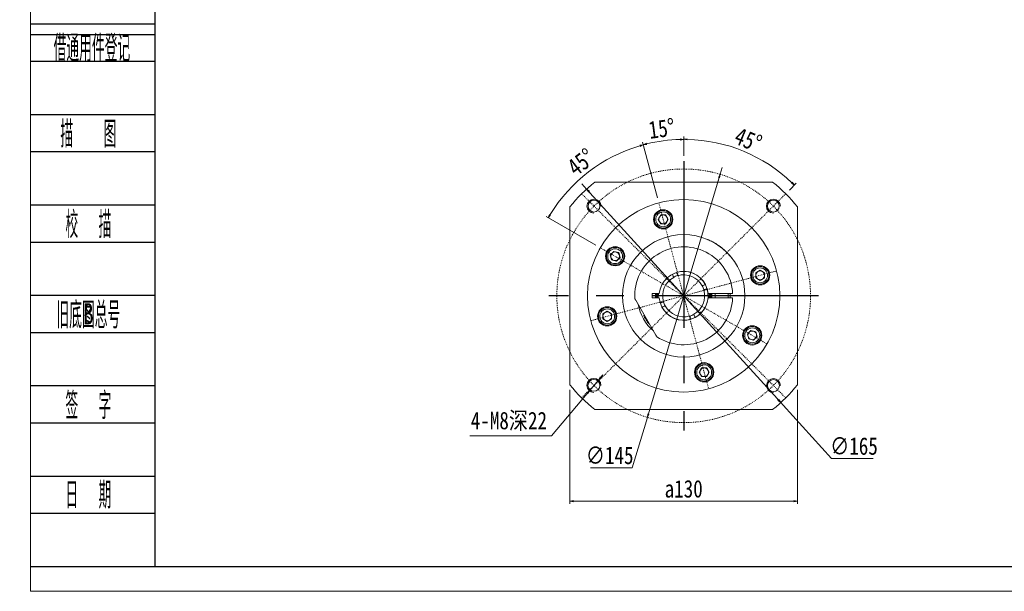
# Model space of a CAD drawing. Header units: millimetres. Extents: x 5291 to 6491, y 128 to 972.
# Tile 1 of 5: x 5291 to 5853, y 128 to 455. Entities that reach past the tile are written whole.
import ezdxf
from ezdxf.enums import TextEntityAlignment as Align

# ---------------------------------------------------------------- set-up
doc = ezdxf.new("R2010")
doc.units = ezdxf.units.MM
doc.header["$LTSCALE"] = 5
doc.header["$PDSIZE"] = -1
doc.linetypes.add('CENTER2', pattern=[28.575, 19.05, -3.175, 3.175, -3.175])
doc.linetypes.add('DASHED', pattern=[0.2, 0.1, -0.1])
doc.layers.get('0').update_dxf_attribs({"lineweight": 18})
for name, color, linetype in [('2细线层', 4, 'Continuous'), ('3中心线层', 1, 'CENTER2'), ('6文字层', 3, 'Continuous')]:
    doc.layers.add(name, color=color, linetype=linetype)
doc.layers.add('图框_外框线', color=7, linetype='Continuous', lineweight=18)
doc.layers.add('尺寸线层', color=3, linetype='Continuous', lineweight=18)
doc.styles.add('PC_TEXTSTYLE', font='ISOCP.SHX', dxfattribs={"width": 0.707, "bigfont": 'GBCBIG.SHX'})
doc.styles.get("Standard").update_dxf_attribs({"font": 'SimSun.ttf'})
doc.styles.add('宋体', font='SimSun.ttf', dxfattribs={"width": 0.8})
doc.dimstyles.new('A水平标注', dxfattribs={"dimtxt": 10, "dimasz": 2, "dimexe": 1.5, "dimexo": 3, "dimgap": 2, "dimtad": 1, "dimtoh": 1, "dimdec": 1, "dimdsep": 46, "dimtxsty": '宋体', "dimblk": 'OPEN', "dimcen": 3, "dimclrd": 3, "dimclre": 3, "dimclrt": 6, "dimadec": 0, "dimazin": 0, "dimtm": 1e-09, "dimtfac": 1, "dimtdec": 1, "dimtix": 1, "dimtmove": 0, "dimatfit": 3, "dimldrblk": 'OPEN', "dimfxl": 0, "dimlwd": 13, "dimlwe": 13, "dimarcsym": 0})

# ---------------------------------------------------------------- blocks, each defined once
blk = doc.blocks.new('_Open')
at = {"color": 0, "linetype": 'ByBlock', "lineweight": -2}
for p, q in [((-1, 0.17), (0, 0)), ((-1, -0.17), (0, 0)), ((0, 0), (-1, 0))]:
    blk.add_line(p, q, dxfattribs=at)
blk = doc.blocks.new('*D30')
at = {"layer": 'Defpoints', "color": 0, "transparency": 16777216}
for p in [(5621.46, 248.96), (5616.31, 242.84)]:
    blk.add_point(p, dxfattribs=at)
at = {"layer": '尺寸线层', "color": 3, "lineweight": 13, "transparency": 16777216}
for p, q in [((5621.46, 248.96), (5616.31, 242.84)), ((5622.75, 250.49), (5624.04, 252.02)), ((5594.64, 217.13), (5615.02, 241.31)), ((5548, 217.13), (5594.64, 217.13))]:
    blk.add_line(p, q, dxfattribs=at)
at = {"layer": '尺寸线层', "color": 3, "lineweight": 13, "transparency": 16777216, "xscale": 2, "yscale": 2, "zscale": 2}
for p, rotation in [((5621.46, 248.96), 229.8798009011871), ((5616.31, 242.84), 49.87980090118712)]:
    blk.add_blockref('_Open', p, dxfattribs=dict(at, rotation=rotation))
at = {"layer": '尺寸线层', "color": 6, "transparency": 16777216, "insert": (5570.32, 225.3), "char_height": 10, "attachment_point": 5, "style": '宋体'}
blk.add_mtext('4-M8深22', dxfattribs=at)
blk = doc.blocks.new('*D31')
at = {"layer": 'Defpoints', "color": 0, "transparency": 16777216}
for p in [(5690.98, 366.57), (5649.45, 227.64)]:
    blk.add_point(p, dxfattribs=at)
at = {"layer": '尺寸线层', "color": 3, "lineweight": 13, "transparency": 16777216}
for p, q in [((5690.98, 366.57), (5649.45, 227.64)), ((5690.98, 366.57), (5691.55, 368.48)), ((5691.55, 368.48), (5692.12, 370.4)), ((5690.41, 364.65), (5689.83, 362.73)), ((5650.03, 229.56), (5650.6, 231.47)), ((5640.83, 198.81), (5648.88, 225.72)), ((5649.45, 227.64), (5648.88, 225.72)), ((5617.02, 198.81), (5640.83, 198.81))]:
    blk.add_line(p, q, dxfattribs=at)
at = {"layer": '尺寸线层', "color": 3, "lineweight": 13, "transparency": 16777216, "xscale": 2, "yscale": 2, "zscale": 2}
for p, rotation in [((5690.98, 366.57), 73.35861563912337), ((5649.45, 227.64), 253.3586156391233)]:
    blk.add_blockref('_Open', p, dxfattribs=dict(at, rotation=rotation))
at = {"layer": '尺寸线层', "color": 6, "transparency": 16777216, "insert": (5627.93, 205.81), "char_height": 10, "attachment_point": 5, "style": '宋体'}
blk.add_mtext('∅145', dxfattribs=at)
blk = doc.blocks.new('*D32')
at = {"layer": 'Defpoints', "color": 0, "transparency": 16777216}
for p in [(5605.22, 246.3), (5735.22, 246.3), (5605.22, 179.71)]:
    blk.add_point(p, dxfattribs=at)
at = {"layer": '尺寸线层', "color": 3, "lineweight": 13, "transparency": 16777216}
for p, q in [((5605.22, 243.3), (5605.22, 178.21)), ((5735.22, 243.3), (5735.22, 178.21)), ((5733.22, 179.71), (5607.22, 179.71))]:
    blk.add_line(p, q, dxfattribs=at)
at = {"layer": '尺寸线层', "color": 3, "lineweight": 13, "transparency": 16777216, "xscale": 2, "yscale": 2, "zscale": 2, "rotation": 180}
blk.add_blockref('_Open', (5605.22, 179.71), dxfattribs=at)
at = {"layer": '尺寸线层', "color": 3, "lineweight": 13, "transparency": 16777216, "xscale": 2, "yscale": 2, "zscale": 2}
blk.add_blockref('_Open', (5735.22, 179.71), dxfattribs=at)
at = {"layer": '尺寸线层', "color": 6, "transparency": 16777216, "insert": (5670.22, 186.71), "char_height": 10, "attachment_point": 5, "style": '宋体'}
blk.add_mtext('a130', dxfattribs=at)
blk = doc.blocks.new('*D33')
at = {"layer": 'Defpoints', "color": 0, "transparency": 16777216}
for p in [(5614.74, 358.16), (5725.69, 236.04)]:
    blk.add_point(p, dxfattribs=at)
at = {"layer": '尺寸线层', "color": 3, "lineweight": 13, "transparency": 16777216}
for p, q in [((5613.39, 359.64), (5612.05, 361.12)), ((5614.74, 358.16), (5613.39, 359.64)), ((5614.74, 358.16), (5725.69, 236.04)), ((5616.08, 356.68), (5617.43, 355.2)), ((5724.35, 237.52), (5723, 239)), ((5725.69, 236.04), (5727.04, 234.56)), ((5754.68, 204.14), (5727.04, 234.56)), ((5778.49, 204.14), (5754.68, 204.14))]:
    blk.add_line(p, q, dxfattribs=at)
at = {"layer": '尺寸线层', "color": 3, "lineweight": 13, "transparency": 16777216, "xscale": 2, "yscale": 2, "zscale": 2}
for p, rotation in [((5614.74, 358.16), 132.2582928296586), ((5725.69, 236.04), 312.2582928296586)]:
    blk.add_blockref('_Open', p, dxfattribs=dict(at, rotation=rotation))
at = {"layer": '尺寸线层', "color": 6, "transparency": 16777216, "insert": (5767.58, 211.14), "char_height": 10, "attachment_point": 5, "style": '宋体'}
blk.add_mtext('∅165', dxfattribs=at)
blk = doc.blocks.new('*D34')
at = {"layer": 'Defpoints', "color": 0, "transparency": 16777216}
for p in [(5670.22, 374.1), (5714.95, 374.59), (5728.55, 355.44), (5670.22, 297.1), (5670.22, 220.1)]:
    blk.add_point(p, dxfattribs=at)
at = {"layer": '尺寸线层', "color": 3, "lineweight": 13, "transparency": 16777216}
for p, q in [((5670.22, 377.1), (5670.22, 388.08)), ((5730.67, 357.56), (5734.54, 361.43))]:
    blk.add_line(p, q, dxfattribs=at)
blk.add_arc((5670.22, 297.1), 89.47, 46.2807, 88.7193, dxfattribs=at)
at = {"layer": '尺寸线层', "color": 3, "lineweight": 13, "transparency": 16777216, "xscale": 2, "yscale": 2, "zscale": 2}
for p, rotation in [((5670.22, 386.58), 179.3596308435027), ((5733.48, 360.37), 315.6403691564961)]:
    blk.add_blockref('_Open', p, dxfattribs=dict(at, rotation=rotation))
at = {"layer": '尺寸线层', "color": 6, "transparency": 16777216, "insert": (5707.13, 386.23), "char_height": 10, "attachment_point": 5, "rotation": 337.5, "style": '宋体'}
blk.add_mtext('45°', dxfattribs=at)
blk = doc.blocks.new('*D35')
at = {"layer": 'Defpoints', "color": 0, "transparency": 16777216}
for p in [(5662.42, 386.16), (5670.22, 374.1), (5655.98, 350.23), (5670.22, 297.1), (5670.22, 220.1)]:
    blk.add_point(p, dxfattribs=at)
at = {"layer": '尺寸线层', "color": 3, "lineweight": 13, "transparency": 16777216}
for p, q in [((5655.2, 353.13), (5646.69, 384.9)), ((5670.22, 377.1), (5670.22, 388))]:
    blk.add_line(p, q, dxfattribs=at)
blk.add_arc((5670.22, 297.1), 89.4, 91.2819, 103.7181, dxfattribs=at)
at = {"layer": '尺寸线层', "color": 3, "lineweight": 13, "transparency": 16777216, "xscale": 2, "yscale": 2, "zscale": 2}
for p, rotation in [((5647.08, 383.45), 194.3590649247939), ((5670.22, 386.5), 0.6409350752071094)]:
    blk.add_blockref('_Open', p, dxfattribs=dict(at, rotation=rotation))
at = {"layer": '尺寸线层', "color": 6, "transparency": 16777216, "insert": (5657.63, 392.67), "char_height": 10, "attachment_point": 5, "rotation": 7.5, "style": '宋体'}
blk.add_mtext('15°', dxfattribs=at)
blk = doc.blocks.new('*D36')
at = {"layer": 'Defpoints', "color": 0, "transparency": 16777216}
for p in [(5625.54, 374.48), (5655.98, 350.23), (5622.58, 324.6), (5670.22, 297.1), (5670.22, 297.1)]:
    blk.add_point(p, dxfattribs=at)
at = {"layer": '尺寸线层', "color": 3, "lineweight": 13, "transparency": 16777216}
for p, q in [((5655.2, 353.13), (5646.7, 384.85)), ((5619.99, 326.1), (5591.54, 342.52))]:
    blk.add_line(p, q, dxfattribs=at)
blk.add_arc((5670.22, 297.1), 89.34, 106.2826, 148.7174, dxfattribs=at)
at = {"layer": '尺寸线层', "color": 3, "lineweight": 13, "transparency": 16777216, "xscale": 2, "yscale": 2, "zscale": 2}
for p, rotation in [((5647.09, 383.4), 15.64130512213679), ((5592.84, 341.77), 239.3586948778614)]:
    blk.add_blockref('_Open', p, dxfattribs=dict(at, rotation=rotation))
at = {"layer": '尺寸线层', "color": 6, "transparency": 16777216, "insert": (5611.56, 373.54), "char_height": 10, "attachment_point": 5, "rotation": 37.5, "style": '宋体'}
blk.add_mtext('45°', dxfattribs=at)

msp = doc.modelspace()

# ---------------------------------------------------------------- linework, layer by layer
at = {"color": 7, "linetype": 'Continuous', "lineweight": 15}
for p, q in [((5721.02, 362.1), (5619.41, 362.1)), ((5605.22, 347.91), (5605.22, 246.3)), ((5657.06, 343.31), (5655.62, 340.81)), ((5659.95, 343.31), (5657.06, 343.31)), ((5661.39, 340.81), (5659.95, 343.31)), ((5735.22, 246.3), (5735.22, 347.91)), ((5655.62, 340.81), (5657.06, 338.31)), ((5657.06, 338.31), (5659.95, 338.31)), ((5659.95, 338.31), (5661.39, 340.81)), ((5630.28, 322.52), (5628.24, 320.47)), ((5633.07, 321.77), (5630.28, 322.52)), ((5633.82, 318.98), (5633.07, 321.77)), ((5628.24, 320.47), (5628.99, 317.69)), ((5628.99, 317.69), (5631.77, 316.94)), ((5631.77, 316.94), (5633.82, 318.98)), ((5666.24, 310), (5666.59, 309.15)), ((5713.92, 311.7), (5711.42, 310.26)), ((5711.42, 310.26), (5711.42, 307.37)), ((5716.42, 310.26), (5713.92, 311.7)), ((5716.42, 307.37), (5716.42, 310.26)), ((5664.28, 308.19), (5663.93, 309.05)), ((5711.42, 307.37), (5713.92, 305.93)), ((5713.92, 305.93), (5716.42, 307.37)), ((5652.22, 295.85), (5652.22, 298.35)), ((5652.22, 298.35), (5655.77, 298.35)), ((5681.3, 303.04), (5682.16, 303.39)), ((5683.12, 301.08), (5682.26, 300.73)), ((5684.66, 298.35), (5697.69, 298.35)), ((5686.37, 297.1), (5686.32, 298.35)), ((5696.72, 297.1), (5696.69, 298.35)), ((5654.29, 274.68), (5642.84, 294.52)), ((5655.77, 295.85), (5652.22, 295.85)), ((5657.31, 293.12), (5658.17, 293.48)), ((5697.69, 295.85), (5684.66, 295.85)), ((5686.32, 295.85), (5686.37, 297.1)), ((5696.69, 295.85), (5696.72, 297.1)), ((5626.51, 288.28), (5624.01, 286.83)), ((5629.01, 286.83), (5626.51, 288.28)), ((5659.13, 291.17), (5658.27, 290.81)), ((5624.01, 286.83), (5624.01, 283.95)), ((5624.01, 283.95), (5626.51, 282.5)), ((5626.51, 282.5), (5629.01, 283.95)), ((5629.01, 283.95), (5629.01, 286.83)), ((5674.19, 284.2), (5673.84, 285.06)), ((5676.15, 286.01), (5676.5, 285.16)), ((5708.66, 277.27), (5706.61, 275.22)), ((5711.44, 276.52), (5708.66, 277.27)), ((5712.19, 273.73), (5711.44, 276.52)), ((5706.61, 275.22), (5707.36, 272.44)), ((5707.36, 272.44), (5710.15, 271.69)), ((5710.15, 271.69), (5712.19, 273.73)), ((5680.48, 255.89), (5679.04, 253.39)), ((5679.04, 253.39), (5680.48, 250.89)), ((5683.37, 255.89), (5680.48, 255.89)), ((5684.81, 253.39), (5683.37, 255.89)), ((5683.37, 250.89), (5684.81, 253.39)), ((5680.48, 250.89), (5683.37, 250.89)), ((5619.41, 232.1), (5721.02, 232.1))]:
    msp.add_line(p, q, dxfattribs=at)
at = {"color": 1, "linetype": 'DASHED'}
for q in [(5611.88, 355.44), (5728.55, 355.44), (5655.98, 350.23), (5622.58, 324.6), (5723.34, 311.34), (5611.88, 238.77), (5617.09, 282.87), (5728.55, 238.77), (5717.85, 269.6), (5684.45, 243.98)]:
    msp.add_line((5670.22, 297.1), q, dxfattribs=at)
at = {"color": 7, "linetype": 'Continuous', "lineweight": 15}
for points in [[(5652.26, 298.35), (5652.22, 297.1), (5652.26, 295.85)], [(5654.94, 298.35), (5654.9, 296.5), (5654.94, 295.85)], [(5655.77, 295.84), (5655.72, 296.73), (5655.77, 298.36)], [(5684.66, 298.36), (5684.71, 297.48), (5684.66, 295.84)], [(5685.49, 295.85), (5685.53, 296.72), (5685.49, 298.35)], [(5688.17, 295.85), (5688.22, 297.1), (5688.17, 298.35)], [(5695.68, 298.4), (5695.72, 297.1), (5695.68, 295.85)]]:
    msp.add_lwpolyline(points, dxfattribs=at)
at = {"color": 1, "linetype": 'DASHED'}
msp.add_circle((5670.22, 297.1), 72.5, dxfattribs=at)
at = {"color": 7, "linetype": 'Continuous', "lineweight": 15}
for centre, radius in [((5670.22, 297.1), 55), ((5658.5, 340.81), 5.5), ((5658.5, 340.81), 5), ((5658.5, 340.81), 4.25), ((5670.22, 297.1), 35), ((5631.03, 319.73), 5.5), ((5631.03, 319.73), 5), ((5631.03, 319.73), 4.25), ((5713.92, 308.81), 5.5), ((5713.92, 308.81), 5), ((5713.92, 308.81), 4.25), ((5626.51, 285.39), 5.5), ((5626.51, 285.39), 5), ((5626.51, 285.39), 4.25), ((5709.4, 274.48), 5.5), ((5709.4, 274.48), 5), ((5709.4, 274.48), 4.25), ((5681.93, 253.39), 5.5), ((5681.93, 253.39), 5), ((5681.93, 253.39), 4.25)]:
    msp.add_circle(centre, radius, dxfattribs=at)
for centre in [(5618.95, 348.37), (5721.48, 348.37), (5618.89, 245.9), (5721.54, 245.77)]:
    msp.add_circle(centre, 3.4)
for centre, radius, start, end in [((5670.22, 297.1), 82.5, 128.0123, 141.9877), ((5670.22, 297.1), 82.5, 38.0123, 51.9877), ((5658.5, 340.81), 2.5, 90, 150), ((5658.5, 340.81), 2.5, 30, 90), ((5658.5, 340.81), 2.5, 150, 210), ((5658.5, 340.81), 2.5, 210, 270), ((5658.5, 340.81), 2.5, 270, 330), ((5658.5, 340.81), 2.5, 330, 30), ((5631.03, 319.73), 2.5, 135, 195), ((5631.03, 319.73), 2.5, 75, 135), ((5631.03, 319.73), 2.5, 15, 75), ((5670.22, 297.1), 28, 2.5587, 183.2345), ((5631.03, 319.73), 2.5, 195, 255), ((5631.03, 319.73), 2.5, 255, 315), ((5631.03, 319.73), 2.5, 315, 15), ((5670.22, 297.1), 14, 5.1225, 174.8775), ((5670.22, 297.1), 14, 27.5708, 107.3258), ((5713.92, 308.81), 2.5, 120, 180), ((5713.92, 308.81), 2.5, 60, 120), ((5713.92, 308.81), 2.5, 360, 60), ((5670.22, 297.1), 12, 118.4274, 196.4691), ((5670.22, 297.1), 12.1, 106.5187, 118.3778), ((5670.22, 297.1), 12, 28.4274, 106.4691), ((5713.92, 308.81), 2.5, 180, 240), ((5713.92, 308.81), 2.5, 240, 300), ((5713.92, 308.81), 2.5, 300, 0), ((5670.22, 297.1), 16.15, 175.5609, 184.4391), ((5670.22, 297.1), 16, 175.5192, 184.4808), ((5670.22, 297.1), 15, 175.2198, 184.7802), ((5670.22, 297.1), 12, 298.4274, 16.4691), ((5670.22, 297.1), 14, 297.5708, 17.3258), ((5670.22, 297.1), 12.1, 16.5187, 28.3778), ((5670.22, 297.1), 15, 355.2198, 4.7802), ((5670.22, 297.1), 16, 355.5192, 4.4808), ((5670.22, 297.1), 28, 236.7655, 357.4413), ((5670.22, 297.1), 14, 185.1225, 354.8775), ((5670.22, 297.1), 12.1, 196.5187, 208.3778), ((5626.51, 285.39), 2.5, 120, 180), ((5626.51, 285.39), 2.5, 60, 120), ((5626.51, 285.39), 2.5, 0, 60), ((5670.22, 297.1), 26.5, 190.63, 229.37), ((5670.22, 297.1), 14, 207.5708, 287.3258), ((5670.22, 297.1), 12, 208.4274, 286.4691), ((5626.51, 285.39), 2.5, 180, 240), ((5626.51, 285.39), 2.5, 240, 300), ((5626.51, 285.39), 2.5, 300, 0), ((5648.42, 285.91), 1, 151.9797, 207.1824), ((5670.22, 297.1), 25.5, 207.1824, 221.4874), ((5670.22, 297.1), 12.1, 286.5187, 298.3778), ((5709.4, 274.48), 2.5, 135, 195), ((5709.4, 274.48), 2.5, 75, 135), ((5709.4, 274.48), 2.5, 15, 75), ((5709.4, 274.48), 2.5, 195, 255), ((5709.4, 274.48), 2.5, 255, 315), ((5709.4, 274.48), 2.5, 315, 15), ((5681.93, 253.39), 2.5, 150, 210), ((5681.93, 253.39), 2.5, 90, 150), ((5681.93, 253.39), 2.5, 30, 90), ((5681.93, 253.39), 2.5, 330, 30), ((5681.93, 253.39), 2.5, 210, 270), ((5681.93, 253.39), 2.5, 270, 330), ((5670.22, 297.1), 82.5, 218.0123, 231.9877), ((5670.22, 297.1), 82.5, 308.0123, 321.9877)]:
    msp.add_arc(centre, radius, start, end, dxfattribs=at)
at = {"color": 4}
for centre in [(5618.95, 348.37), (5721.48, 348.37), (5618.89, 245.9), (5721.54, 245.77)]:
    msp.add_arc(centre, 4, 0, 270, dxfattribs=at)
at = {"color": 7, "linetype": 'Continuous', "lineweight": 15}
for points, knots in [([(5683.77, 329.37), (5683.79, 329.36), (5683.84, 329.34), (5684.73, 328.96), (5686.15, 328.28), (5688.03, 327.26), (5689.62, 326.25), (5690.52, 325.61), (5690.72, 325.47)], [0, 0, 0, 0, 1.203286, 2.668889, 4.166101, 5.750151, 7.504486, 7.9863, 7.9863, 7.9863, 7.9863]), ([(5690.72, 325.47), (5691.19, 325.12), (5692.14, 324.41), (5693.49, 323.26), (5694.73, 322.1), (5695.98, 320.82), (5696.97, 319.68), (5697.61, 318.89), (5697.68, 318.8), (5697.71, 318.75)], [0, 0, 0, 0, 1.324621, 2.65003, 4.033069, 5.415182, 7.267185, 8.619555, 9.730395, 9.730395, 9.730395, 9.730395]), ([(5664.5, 307.66), (5664.5, 307.66), (5664.43, 307.84), (5664.35, 308.02), (5664.28, 308.19)], [0, 0, 0, 0, 0.022029, 0.5803622, 0.5803622, 0.5803622, 0.5803622]), ([(5666.59, 309.15), (5666.66, 308.97), (5666.74, 308.8), (5666.81, 308.62), (5666.81, 308.61)], [0, 0, 0, 0, 0.5583332, 0.5803622, 0.5803622, 0.5803622, 0.5803622]), ([(5673.84, 285.06), (5673.77, 285.23), (5673.69, 285.41), (5673.62, 285.59), (5673.62, 285.59)], [0, 0, 0, 0, 0.5583332, 0.5803622, 0.5803622, 0.5803622, 0.5803622]), ([(5675.93, 286.55), (5675.93, 286.54), (5676, 286.36), (5676.08, 286.19), (5676.15, 286.01)], [0, 0, 0, 0, 0.022029, 0.5803622, 0.5803622, 0.5803622, 0.5803622])]:
    msp.add_open_spline(points, degree=3, knots=knots, dxfattribs=at)
for points in [[(5666.05, 310.47), (5666.24, 310)], [(5663.93, 309.05), (5663.74, 309.51)], [(5655.77, 298.35), (5656.27, 298.35)], [(5680.77, 302.82), (5681.3, 303.04)], [(5682.26, 300.73), (5681.72, 300.5)], [(5682.16, 303.39), (5682.63, 303.58)], [(5683.58, 301.27), (5683.12, 301.08)], [(5684.16, 298.35), (5684.66, 298.35)], [(5697.69, 298.35), (5698.19, 298.35)], [(5642.26, 295.52), (5642.84, 294.52)], [(5656.27, 295.85), (5655.77, 295.85)], [(5656.85, 292.93), (5657.31, 293.12)], [(5658.17, 293.48), (5658.71, 293.7)], [(5684.66, 295.85), (5684.16, 295.85)], [(5698.19, 295.85), (5697.69, 295.85)], [(5658.27, 290.81), (5657.81, 290.62)], [(5659.66, 291.39), (5659.13, 291.17)], [(5674.38, 283.74), (5674.19, 284.2)], [(5676.5, 285.16), (5676.7, 284.69)], [(5654.29, 274.68), (5654.87, 273.68)]]:
    msp.add_open_spline(points, degree=1, dxfattribs=at)
at = {"layer": '2细线层'}
for p, q in [((5296.77, 452.5), (5367.95, 452.5)), ((5296.77, 446.42), (5367.95, 446.42)), ((5296.77, 431.22), (5367.95, 431.22)), ((5296.77, 400.82), (5367.95, 400.82)), ((5296.77, 379.53), (5367.95, 379.53)), ((5296.77, 349.13), (5367.95, 349.13)), ((5296.77, 327.85), (5367.95, 327.85)), ((5296.77, 297.44), (5367.95, 297.44)), ((5296.77, 276.16), (5367.95, 276.16)), ((5296.77, 245.76), (5367.95, 245.76)), ((5296.77, 224.47), (5367.95, 224.47)), ((5296.77, 194.07), (5367.95, 194.07)), ((5296.77, 172.79), (5367.95, 172.79)), ((5296.77, 142.38), (5367.95, 142.38))]:
    msp.add_line(p, q, dxfattribs=at)
at = {"layer": '3中心线层'}
for p, q in [((5670.22, 374.1), (5670.22, 220.1)), ((5747.22, 297.1), (5593.22, 297.1))]:
    msp.add_line(p, q, dxfattribs=at)
at = {"layer": '图框_外框线', "color": 3}
msp.add_lwpolyline([(5296.9, 128.17), (6490.5, 128.17), (6490.5, 972.22), (5296.9, 972.22)], close=True, dxfattribs=at)
at = {"layer": '图框_外框线', "color": 3, "lineweight": 25}
msp.add_lwpolyline([(5367.95, 142.38), (6476.29, 142.38), (6476.29, 958.01), (5367.95, 958.01)], close=True, dxfattribs=at)

# ---------------------------------------------------------------- texts
at = {"layer": '6文字层', "color": 3, "style": 'PC_TEXTSTYLE'}
for s, width, p in [('借通用件登记', 0.667, (5331.97, 439.22)), ('描   图', 0.6667, (5329.94, 390.17)), ('校  描', 0.667, (5329.94, 338.49)), ('旧底图总号', 0.667, (5329.94, 286.8)), ('签  字', 0.667, (5329.94, 235.12)), ('日  期', 0.667, (5329.96, 183.73))]:
    msp.add_text(s, height=15.202, dxfattribs=dict(at, width=width)).set_placement(p, align=Align.MIDDLE)
at = {"layer": '6文字层', "width": 0.707}
msp.add_text('B', height=12.16, dxfattribs=at).set_placement((5329.94, 286.8), align=Align.MIDDLE)

# ---------------------------------------------------------------- dimensions: what is measured, and where the dimension line sits
at = {"layer": '尺寸线层'}
for base, line1, line2, picture, middle in [((5662.42, 386.16), ((5670.22, 297.1), (5655.98, 350.23)), ((5670.22, 374.1), (5670.22, 220.1)), '*D35', (5657.63, 392.67)), ((5714.95, 374.59), ((5670.22, 374.1), (5670.22, 220.1)), ((5670.22, 297.1), (5728.55, 355.44)), '*D34', (5707.13, 386.23)), ((5625.54, 374.48), ((5670.22, 297.1), (5622.58, 324.6)), ((5670.22, 297.1), (5655.98, 350.23)), '*D36', (5611.56, 373.54))]:
    dim = msp.add_angular_dim_2l(base=base, line1=line1, line2=line2, dimstyle='A水平标注', override={"dimtfill": 0}, dxfattribs=at)
    dim.commit()
    dim.dimension.update_dxf_attribs({"geometry": picture, "text_midpoint": middle})
for p1, p2, picture, middle in [((5690.98, 366.57), (5649.45, 227.64), '*D31', (5627.93, 198.81)), ((5614.74, 358.16), (5725.69, 236.04), '*D33', (5767.58, 204.14))]:
    dim = msp.add_diameter_dim_2p(p1=p1, p2=p2, dimstyle='A水平标注', override={"dimtfill": 0}, dxfattribs=at)
    dim.commit()
    dim.dimension.update_dxf_attribs({"geometry": picture, "text_midpoint": middle, "dimtype": 163})
dim = msp.add_diameter_dim_2p(p1=(5621.46, 248.96), p2=(5616.31, 242.84), text='4-M8深22', dimstyle='A水平标注', override={"dimtfill": 0}, dxfattribs=at)
dim.commit()
dim.dimension.update_dxf_attribs({"geometry": '*D30', "text_midpoint": (5570.32, 217.13), "dimtype": 163})
dim = msp.add_linear_dim(base=(5605.22, 179.71), p1=(5735.22, 246.3), p2=(5605.22, 246.3), angle=180, text='a<>', dimstyle='A水平标注', override={"dimtfill": 0}, dxfattribs=at)
dim.commit()
dim.dimension.update_dxf_attribs({"geometry": '*D32', "text_midpoint": (5670.22, 179.71), "dimtype": 160})

doc.saveas('drawing.dxf')
